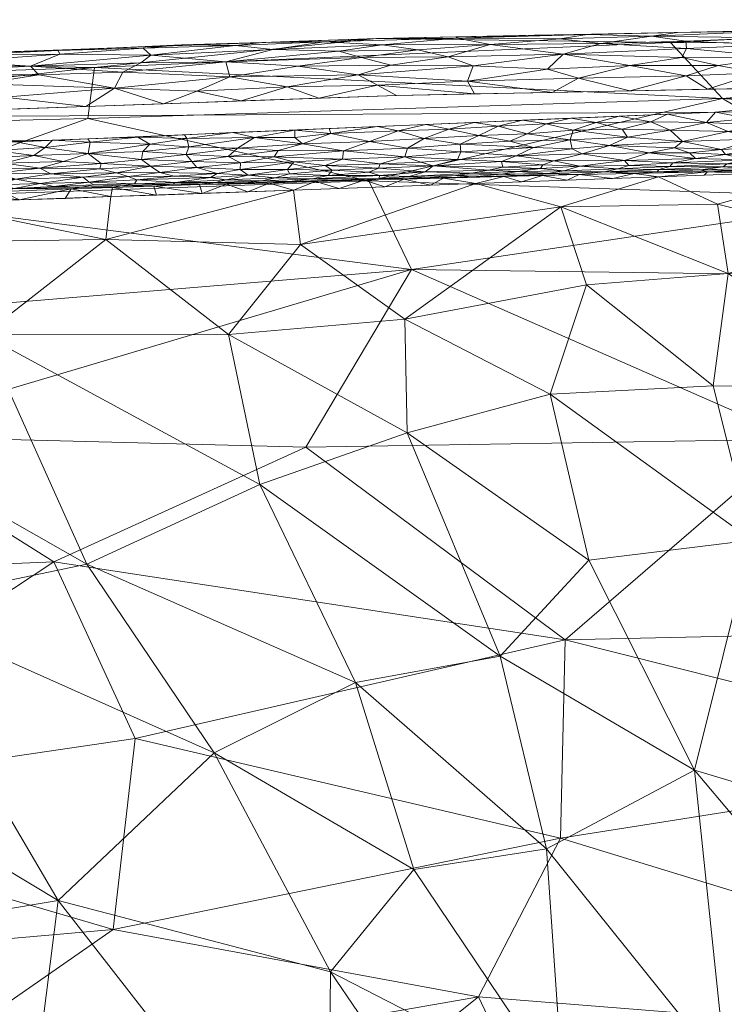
# Model space of a CAD drawing. Header units: millimetres. Extents: x -275 to 275, y 0 to 461.
# Tile 37 of 85: x -98 to -67, y 418 to 461. Entities that reach past the tile are written whole.
import ezdxf

# ---------------------------------------------------------------- set-up
doc = ezdxf.new("R2010")
doc.units = ezdxf.units.MM
doc.layers.add('A-GENM', color=13, linetype='Continuous')

# ---------------------------------------------------------------- blocks, each defined once
blk = doc.blocks.new('MODEL_CCAS1511-1000410R0 - MODEL_CCAS1511-1000410R0-465174-Preview')
at = {"layer": 'A-GENM', "lineweight": 9}
mesh = blk.add_polyface(dxfattribs=at)
corners = [(-272.167, 0), (-272.319, -150.975), (-272.479, -301.95), (-272.223, -329.002), (-270.726, -356.013), (-266.536, -382.739), (-256.83, -407.989), (-238.784, -428.131), (-214.858, -440.747), (-188.814, -448.06), (-162.114, -452.412), (-135.192, -455.069), (-108.188, -456.694), (-81.152, -457.659), (-54.105, -458.187), (-27.053, -458.42), (0, -458.452), (27.053, -458.42), (54.105, -458.187), (81.152, -457.659), (108.188, -456.694), (135.192, -455.069), (162.114, -452.412), (188.814, -448.059), (214.858, -440.746), (238.784, -428.131), (256.83, -407.989), (266.536, -382.739), (270.726, -356.013), (272.223, -329.002), (272.479, -301.95), (272.319, -150.975), (272.167, 0), (-271.479, -141.65), (-253.734, -118.36), (-222.049, -117.596), (-190.328, -117.596), (-158.607, -117.596), (-126.885, -117.596), (-95.164, -117.596), (-63.443, -117.596), (-31.721, -117.596), (0, -117.596), (15.006, -117.596), (30.013, -117.596), (45.019, -117.596), (60.026, -117.596), (75.032, -117.596), (90.039, -117.596), (105.045, -117.596), (120.051, -117.596), (135.058, -117.596), (150.064, -117.596), (165.071, -117.596), (180.077, -117.596), (195.083, -117.596), (210.09, -117.596), (225.096, -117.596), (240.103, -117.596), (255.062, -118.77), (267.363, -127.255), (271.479, -141.65), (271.5, -276.207), (270.746, -343.476), (267.133, -376.894), (262.881, -393.154), (255.834, -408.391), (245.398, -421.522), (232.048, -431.692), (216.932, -439.027), (200.945, -444.221), (167.942, -450.629), (134.487, -454.07), (67.276, -456.933), (0, -457.5), (-67.276, -456.933), (-134.485, -454.07), (-167.944, -450.629), (-200.946, -444.221), (-216.933, -439.027), (-232.048, -431.692), (-245.398, -421.522), (-255.835, -408.389), (-262.881, -393.152), (-267.133, -376.893), (-270.746, -343.476), (-271.5, -276.208), (0, -47.739), (12.205, -52.795), (17.261, -65), (12.205, -77.205), (0, -82.261), (-12.205, -77.205), (-17.261, -65), (-12.205, -52.795), (263.622, -390.318), (260.818, -397.614), (250.836, -414.68), (243.217, -423.183), (232.089, -431.661), (231.82, -431.802), (-231.823, -431.801), (-232.088, -431.662), (-243.217, -423.183), (-250.833, -414.683), (-260.819, -397.613), (-263.623, -390.318)]
mesh.append_faces([[corners[k] for k in face] for face in [(83, 105, 106), (98, 99, 25), (67, 97, 98), (80, 101, 102), (102, 103, 7), (68, 99, 100), (81, 103, 104), (65, 95, 96)]])
mesh.append_faces([[corners[k] for k in face] for face in [(8, 79, 101), (66, 26, 96), (69, 24, 100)]], dxfattribs={"vtx0": -1})
mesh.append_faces([[corners[k] for k in face] for face in [(0, 87, 32), (2, 86, 1), (4, 85, 3), (9, 78, 8), (14, 75, 13), (70, 24, 69)]], dxfattribs={"vtx0": -1, "vtx1": -1})
mesh.append_faces([[corners[k] for k in face] for face in [(94, 0, 38, 39)]], dxfattribs={"vtx0": -1, "vtx1": -1, "vtx3": -1})
mesh.append_faces([[corners[k] for k in face] for face in [(0, 35, 36), (33, 0, 1, 86), (92, 41, 42), (89, 48, 49, 88), (32, 58, 59), (62, 30, 31), (30, 62, 63), (90, 44, 45), (10, 76, 77), (75, 14, 15, 74), (28, 63, 64, 27), (23, 70, 71, 22), (70, 23, 24), (72, 21, 22, 71)]], dxfattribs={"vtx0": -1, "vtx2": -1})
mesh.append_faces([[corners[k] for k in face] for face in [(0, 36, 37, 38), (32, 52, 53, 54), (89, 46, 47, 48), (76, 10, 11, 12), (74, 15, 16, 17), (63, 28, 29, 30), (73, 18, 19, 20)]], dxfattribs={"vtx0": -1, "vtx3": -1})
mesh.append_faces([[corners[k] for k in face] for face in [(97, 26, 66)]], dxfattribs={"vtx1": -1})
mesh.append_faces([[corners[k] for k in face] for face in [(94, 87, 0), (87, 88, 32), (33, 34, 0), (34, 35, 0), (50, 51, 88, 49), (57, 58, 32, 56), (55, 56, 32, 54), (60, 61, 32), (59, 60, 32), (78, 79, 8)]], dxfattribs={"vtx1": -1, "vtx2": -1})
mesh.append_faces([[corners[k] for k in face] for face in [(51, 52, 32, 88)]], dxfattribs={"vtx1": -1, "vtx2": -1, "vtx3": -1})
mesh.append_faces([[corners[k] for k in face] for face in [(93, 94, 39, 40), (92, 93, 40, 41), (91, 92, 42, 43), (90, 91, 43, 44), (85, 86, 2, 3), (45, 46, 89, 90), (31, 32, 61, 62), (84, 85, 4, 5), (77, 78, 9, 10), (75, 76, 12, 13), (73, 74, 17, 18), (72, 73, 20, 21)]], dxfattribs={"vtx1": -1, "vtx3": -1})
mesh.append_faces([[corners[k] for k in face] for face in [(64, 95, 27), (5, 106, 84), (82, 105, 6), (6, 104, 82)]], dxfattribs={"vtx2": -1})
mesh = blk.add_polyface(dxfattribs=at)
corners = [(94.624, -437.272, -33.219), (82.938, -432.128, -38.789), (87.107, -440.74, -29.096), (85.34, -451.174, -12.461), (74.011, -452.821, -8.707), (77.7, -453.832, -2.497), (84.142, -407.61, -60.498), (85.832, -397.894, -67.854), (71.01, -389.631, -73.159), (55.716, -413.498, -55.065), (68.203, -428.311, -42.384), (66.826, -415.168, -53.981), (73.903, -414.342, -54.839), (75.61, -407.171, -60.599), (63.188, -402.887, -63.473), (59.408, -444.97, -23.636), (65.699, -438.321, -31.955), (54.575, -434.586, -35.925), (85.641, -453.544, -2.497), (93.8, -451.4, -11.382), (55.885, -424.622, -45.596), (66.725, -449.919, -15.701), (67.383, -445.031, -23.529), (74.636, -424.898, -45.696), (80.409, -423.994, -46.628), (84.031, -419.55, -50.662), (89.081, -429.077, -41.921), (88.467, -447.26, -19.859), (80.695, -442.979, -26.255), (80.801, -447.925, -18.943), (64.671, -394.861, -69.317), (95.866, -422.645, -48.094), (76.652, -433.279, -37.538), (56.093, -402.76, -63.354), (72.788, -437.455, -32.983), (69.76, -454.12, -2.497), (67.199, -452.923, -8.761), (61.82, -454.408, -2.497), (74.476, -444.673, -23.989), (61.328, -451.47, -12.664), (72.898, -449.419, -16.502)]
mesh.append_faces([[corners[k] for k in face] for face in [(35, 36, 37), (5, 4, 35)]], dxfattribs={"vtx0": -1, "vtx1": -1})
mesh.append_faces([[corners[k] for k in face] for face in [(0, 1, 2), (3, 4, 5), (6, 7, 8), (9, 10, 11), (12, 13, 14), (15, 16, 17), (3, 18, 19), (20, 16, 10), (15, 21, 22), (12, 23, 24), (25, 24, 26), (27, 28, 29), (14, 13, 30), (13, 8, 30), (25, 31, 6), (12, 14, 11), (32, 23, 10), (12, 25, 13), (23, 12, 11), (28, 27, 2), (25, 6, 13), (8, 13, 6), (11, 14, 33), (9, 20, 10), (10, 34, 32), (16, 38, 34), (16, 22, 38), (21, 39, 36), (4, 3, 29), (29, 28, 38), (35, 4, 36), (21, 36, 4), (21, 4, 40), (37, 36, 39), (22, 21, 40), (15, 39, 21), (38, 22, 40), (15, 22, 16), (40, 4, 29), (38, 28, 34), (28, 2, 32), (16, 34, 10), (28, 32, 34), (23, 32, 1), (23, 1, 24), (10, 23, 11), (26, 1, 0), (25, 12, 24), (40, 29, 38), (27, 29, 3), (2, 1, 32), (1, 26, 24)]], dxfattribs={"vtx0": -1, "vtx1": -1, "vtx2": -1})
mesh.append_faces([[corners[k] for k in face] for face in [(3, 5, 18)]], dxfattribs={"vtx0": -1, "vtx2": -1})
mesh = blk.add_polyface(dxfattribs=at)
corners = [(122.494, -440.795, -28.16), (118.338, -432.527, -38.24), (113.377, -439.128, -30.685), (120.952, -414.068, -55.752), (131.077, -415.713, -54.179), (114.929, -400.241, -66.735), (115.189, -390.804, -73.536), (127.655, -405.997, -62.269), (126.19, -393.283, -71.758), (128.936, -437.751, -31.783), (85.832, -397.894, -67.854), (97.086, -413.012, -56.461), (102.187, -411.461, -57.821), (106.776, -401.313, -65.841), (112.926, -411.652, -57.779), (108.82, -445.349, -22.202), (116.018, -450.69, -11.054), (120.069, -445.904, -20.648), (95.866, -422.645, -48.094), (84.142, -407.61, -60.498), (107.631, -429.723, -41.33), (101.248, -421.751, -48.965), (111.158, -416.966, -53.278), (96.542, -401.224, -65.7), (120.808, -420.238, -50.343), (104.985, -451.241, -10.827), (99.126, -447.246, -19.527), (93.8, -451.4, -11.382), (101.521, -452.967, -2.498), (109.634, -423.574, -47.324), (123.373, -427.715, -43.161), (89.081, -429.077, -41.921), (84.031, -419.55, -50.662), (103.394, -435.444, -35.241), (94.624, -437.272, -33.219), (109.461, -452.679, -2.498), (122.546, -450.988, -9.113), (117.401, -452.391, -2.498), (125.341, -452.103, -2.498), (85.34, -451.174, -12.461), (88.467, -447.26, -19.859), (93.581, -453.256, -2.497), (87.107, -440.74, -29.096), (103.426, -391.475, -72.902), (85.641, -453.544, -2.497)]
mesh.append_faces([[corners[k] for k in face] for face in [(41, 27, 44)]], dxfattribs={"vtx0": -1, "vtx1": -1})
mesh.append_faces([[corners[k] for k in face] for face in [(0, 1, 2), (3, 4, 5), (6, 7, 8), (0, 9, 1), (10, 11, 12), (13, 14, 3), (15, 16, 17), (17, 2, 15), (18, 11, 19), (18, 20, 21), (12, 22, 23), (20, 2, 1), (14, 24, 3), (25, 15, 26), (25, 27, 28), (6, 5, 7), (3, 5, 13), (22, 14, 23), (1, 29, 20), (30, 1, 9), (19, 11, 10), (31, 18, 32), (20, 18, 33), (2, 20, 33), (30, 29, 1), (15, 2, 33), (2, 17, 0), (34, 15, 33), (16, 25, 35), (17, 16, 36), (29, 30, 22), (39, 27, 40), (26, 40, 27), (15, 25, 16), (27, 25, 26), (40, 26, 42), (26, 15, 34), (26, 34, 42), (33, 18, 31), (31, 34, 33), (36, 16, 37), (12, 29, 22), (21, 29, 11), (5, 43, 13), (23, 14, 13), (24, 22, 30), (22, 24, 14), (10, 12, 23), (29, 12, 11), (29, 21, 20), (11, 18, 21)]], dxfattribs={"vtx0": -1, "vtx1": -1, "vtx2": -1})
mesh.append_faces([[corners[k] for k in face] for face in [(36, 37, 38), (27, 41, 28), (16, 35, 37)]], dxfattribs={"vtx0": -1, "vtx2": -1})
mesh.append_faces([[corners[k] for k in face] for face in [(28, 35, 25)]], dxfattribs={"vtx1": -1, "vtx2": -1})
mesh = blk.add_polyface(dxfattribs=at)
corners = [(121.634, -457.944, -16.193), (94.287, -458.869, -20.869), (119.493, -456.049, -32.087), (66.973, -457.521, -34.97), (69.236, -459.955, -16.054), (82.021, -460.137, -2.486), (98.165, -396.219, -150), (108.599, -404.762, -138.775), (91.617, -407.301, -137.083), (82.359, -453.947, -49.27), (94.587, -456.652, -35.836), (136.651, -457.466, -2.515), (109.351, -459.144, -2.49), (104.407, -413.794, -127.336), (77.597, -418.465, -122.782), (132.698, -407.385, -131.873), (119.313, -410.82, -129.551), (96.065, -437.381, -90.21), (73.82, -433.992, -98.105), (92.524, -429.688, -104.41), (104.805, -442.867, -77.734), (85.101, -442.366, -80.885), (93.48, -421.387, -117.466), (104.335, -453.181, -48.948), (80.508, -450.093, -61.958), (114.699, -447.266, -65.358), (126.874, -450.745, -52.118), (128.652, -436.007, -88.019), (117.75, -419.26, -117.945), (147.802, -455.19, -21.41), (112.034, -426.825, -107.063), (125.377, -442.207, -75.673), (129.466, -428.459, -101.517), (74.026, -425.361, -112.59), (132.933, -446.576, -62.942), (144.549, -451.735, -41.921), (74.074, -411.036, -133.234), (112.094, -395.201, -150), (125.924, -393.259, -150), (139.754, -391.317, -150), (84.236, -397.237, -150), (139.669, -414.39, -120.956), (139.703, -421.965, -109.798)]
mesh.append_faces([[corners[k] for k in face] for face in [(6, 8, 40)]], dxfattribs={"vtx0": -1, "vtx1": -1})
mesh.append_faces([[corners[k] for k in face] for face in [(0, 1, 2), (3, 1, 4), (4, 1, 5), (6, 7, 8), (3, 9, 10), (8, 13, 14), (15, 16, 7), (17, 18, 19), (17, 20, 21), (8, 7, 13), (13, 22, 14), (23, 24, 25), (26, 2, 23), (17, 27, 20), (13, 16, 28), (1, 0, 12), (29, 0, 2), (7, 16, 13), (26, 23, 25), (2, 1, 10), (9, 24, 23), (10, 9, 23), (2, 10, 23), (3, 10, 1), (17, 30, 27), (30, 19, 22), (27, 31, 20), (32, 30, 28), (27, 30, 32), (19, 18, 33), (21, 18, 17), (22, 19, 33), (17, 19, 30), (14, 22, 33), (22, 13, 28), (34, 26, 25), (2, 26, 35), (31, 34, 25), (31, 25, 20), (25, 24, 20), (24, 21, 20), (14, 36, 8), (7, 37, 15), (36, 40, 8), (16, 41, 28), (28, 30, 22), (32, 28, 42)]], dxfattribs={"vtx0": -1, "vtx1": -1, "vtx2": -1})
mesh.append_faces([[corners[k] for k in face] for face in [(0, 11, 12)]], dxfattribs={"vtx0": -1, "vtx2": -1})
mesh.append_faces([[corners[k] for k in face] for face in [(12, 5, 1), (38, 39, 15, 37), (6, 37, 7)]], dxfattribs={"vtx1": -1, "vtx2": -1})
mesh = blk.add_polyface(dxfattribs=at)
corners = [(54.681, -460.68, -2.499), (41.249, -459.806, -20.717), (69.236, -459.955, -16.054), (38.429, -434.774, -97.266), (52.845, -428.714, -107.791), (73.82, -433.992, -98.105), (0, -429.661, -105.354), (0, -420.151, -120.75), (29.063, -425.591, -112.863), (27.34, -460.919, -2.526), (0, -460.952, -2.565), (0, -459.599, -20.606), (30.889, -442.721, -81.184), (0, -445.669, -72.919), (0, -438.222, -89.41), (40.551, -457.791, -34.389), (0, -456.521, -38.434), (33.284, -454.829, -47.428), (40.75, -449.55, -64.58), (63.703, -442.71, -81.213), (80.508, -450.093, -61.958), (0, -451.826, -55.906), (28.369, -398.728, -150), (53.455, -407.83, -138.143), (30.473, -407.995, -138.237), (19.256, -415.463, -128), (0, -409.838, -135.62), (56.788, -398.258, -150), (84.236, -397.237, -150), (74.074, -411.036, -133.234), (42.348, -415.649, -127.754), (59.671, -453.186, -53.372), (82.359, -453.947, -49.27), (0, -398.847, -150), (77.597, -418.465, -122.782), (74.026, -425.361, -112.59), (66.973, -457.521, -34.97), (85.101, -442.366, -80.885), (82.021, -460.137, -2.486)]
mesh.append_faces([[corners[k] for k in face] for face in [(13, 18, 21), (21, 17, 16), (0, 2, 38)]], dxfattribs={"vtx0": -1, "vtx1": -1})
mesh.append_faces([[corners[k] for k in face] for face in [(0, 1, 2), (3, 4, 5), (15, 16, 17), (9, 11, 1), (18, 19, 20), (14, 3, 12), (17, 21, 18), (18, 12, 19), (22, 23, 24), (6, 8, 3), (3, 8, 4), (23, 30, 24), (31, 20, 32), (24, 30, 25), (34, 30, 29), (25, 8, 7), (4, 30, 35), (19, 12, 3), (18, 13, 12), (31, 18, 20), (1, 15, 36), (18, 31, 17), (36, 17, 31), (36, 31, 32), (5, 4, 35), (30, 4, 8), (3, 5, 19), (37, 20, 19), (5, 37, 19), (30, 34, 35), (8, 25, 30), (26, 24, 25), (27, 29, 23), (29, 30, 23), (36, 2, 1), (15, 1, 11), (17, 36, 15)]], dxfattribs={"vtx0": -1, "vtx1": -1, "vtx2": -1})
mesh.append_faces([[corners[k] for k in face] for face in [(12, 13, 14), (25, 7, 26), (24, 33, 22), (15, 11, 16), (3, 14, 6), (23, 22, 27)]], dxfattribs={"vtx0": -1, "vtx2": -1})
mesh.append_faces([[corners[k] for k in face] for face in [(10, 11, 9)]], dxfattribs={"vtx1": -1})
mesh.append_faces([[corners[k] for k in face] for face in [(6, 7, 8), (0, 9, 1), (27, 28, 29), (26, 33, 24)]], dxfattribs={"vtx1": -1, "vtx2": -1})
mesh = blk.add_polyface(dxfattribs=at)
corners = [(98.322, -453.482, -1.952), (95.307, -453.6, -1.908), (97.781, -453.609, -1.471), (94.873, -453.672, -1.627), (96.057, -453.691, -1.418), (96.653, -453.827, -1.055), (98.474, -453.768, -1.038), (97.736, -454.011, -0.728), (94.786, -454.101, -0.751), (96.194, -454.254, -0.54), (98.617, -455.264, -0.045), (96.441, -455.399, -0.037), (97.932, -455.684, -0.003), (96.672, -454.493, -0.35), (98.53, -454.272, -0.452), (98.553, -454.475, -0.318), (100.775, -454.598, -0.212), (100.212, -454.359, -0.348), (99.865, -454.022, -0.625), (99.49, -453.848, -0.85), (99.864, -453.4, -2.142), (100.191, -453.432, -1.812), (100.391, -455.51, -0.007), (98.211, -454.707, -0.209), (100.927, -455.104, -0.058), (101.643, -454.111, -0.48), (99.38, -454.926, -0.116), (96.937, -455.043, -0.109), (100.13, -453.512, -1.491), (101.521, -452.967, -2.498), (99.536, -453.039, -2.498), (95.642, -454.791, -0.215), (96.12, -455.715, -0.005), (98.781, -455.591), (100.881, -455.502), (100.237, -453.672, -1.088), (101.155, -454.828, -0.123), (96.681, -455.681), (97.551, -453.111, -2.498), (95.566, -453.183, -2.498)]
mesh.append_faces([[corners[k] for k in face] for face in [(38, 20, 30)]], dxfattribs={"vtx0": -1, "vtx1": -1})
mesh.append_faces([[corners[k] for k in face] for face in [(0, 1, 2), (2, 3, 4), (5, 6, 2), (7, 8, 9), (10, 11, 12), (9, 13, 14), (15, 16, 17), (7, 18, 19), (8, 7, 5), (20, 0, 21), (12, 22, 10), (13, 23, 15), (24, 10, 22), (14, 25, 18), (7, 19, 6), (10, 26, 27), (21, 2, 28), (14, 7, 9), (13, 31, 23), (27, 23, 31), (24, 26, 10), (11, 10, 27), (11, 32, 12), (33, 22, 12), (26, 16, 23), (27, 26, 23), (17, 25, 14), (15, 17, 14), (14, 18, 7), (35, 28, 2), (6, 19, 35), (26, 36, 16), (2, 6, 35), (7, 6, 5), (2, 21, 0), (0, 20, 38), (13, 15, 14), (16, 15, 23), (38, 1, 0), (37, 12, 32), (2, 1, 3), (5, 2, 4)]], dxfattribs={"vtx0": -1, "vtx1": -1, "vtx2": -1})
mesh.append_faces([[corners[k] for k in face] for face in [(22, 33, 34), (12, 37, 33), (1, 38, 39)]], dxfattribs={"vtx0": -1, "vtx2": -1})
mesh.append_faces([[corners[k] for k in face] for face in [(29, 30, 20)]], dxfattribs={"vtx1": -1, "vtx2": -1})
mesh = blk.add_polyface(dxfattribs=at)
corners = [(87.946, -454.731, -0.391), (89.848, -454.528, -0.495), (87.955, -454.442, -0.628), (88.548, -453.793, -2.188), (86.699, -453.849, -2.188), (87.746, -453.853, -1.899), (89.611, -453.4, -2.497), (89.728, -453.786, -1.928), (91.709, -453.717, -1.956), (87.626, -453.472, -2.497), (90.776, -453.877, -1.412), (89.249, -454.096, -1.034), (92.452, -453.994, -1.025), (89.035, -453.87, -1.623), (87.003, -453.949, -1.562), (88.562, -453.982, -1.32), (90.897, -453.793, -1.691), (92.552, -453.819, -1.407), (90.829, -454.152, -0.864), (92.255, -454.869, -0.235), (90.31, -455.085, -0.172), (92.194, -455.218, -0.108), (91.864, -454.579, -0.406), (90.06, -454.792, -0.312), (88.955, -454.258, -0.803), (91.456, -454.31, -0.647), (90.185, -455.418, -0.075), (87.331, -455.835, -0.021), (90.274, -455.78, -0.017), (91.886, -455.535, -0.042), (88.279, -456.039), (90.38, -455.949), (92.414, -455.846, -0.005), (88.478, -455.006, -0.23), (88.068, -455.359, -0.107), (86.477, -454.994, -0.265), (87.608, -454.198, -0.949), (91.596, -453.328, -2.497), (86.305, -455.269, -0.152)]
mesh.append_faces([[corners[k] for k in face] for face in [(0, 1, 2), (3, 4, 5), (6, 7, 8), (10, 11, 12), (13, 14, 15), (16, 13, 10), (13, 7, 5), (17, 16, 10), (18, 12, 11), (19, 20, 21), (22, 23, 19), (24, 25, 18), (26, 27, 28), (29, 21, 26), (25, 1, 22), (26, 21, 20), (28, 27, 30), (28, 31, 32), (33, 34, 20), (35, 33, 0), (1, 0, 23), (22, 1, 23), (1, 25, 24), (23, 20, 19), (33, 20, 23), (28, 32, 29), (20, 34, 26), (27, 26, 34), (2, 24, 36), (11, 10, 15), (14, 13, 5), (15, 10, 13), (7, 16, 8), (9, 4, 3), (5, 7, 3), (6, 3, 7), (0, 33, 23), (13, 16, 7), (24, 18, 11), (36, 24, 11), (24, 2, 1), (36, 11, 15), (28, 29, 26), (33, 38, 34)]], dxfattribs={"vtx0": -1, "vtx1": -1, "vtx2": -1})
mesh.append_faces([[corners[k] for k in face] for face in [(3, 6, 9), (28, 30, 31)]], dxfattribs={"vtx0": -1, "vtx2": -1})
mesh.append_faces([[corners[k] for k in face] for face in [(37, 6, 8)]], dxfattribs={"vtx1": -1, "vtx2": -1})
mesh = blk.add_polyface(dxfattribs=at)
corners = [(96.441, -455.399, -0.037), (94.563, -455.126, -0.111), (94.474, -455.629, -0.017), (93.514, -453.656, -1.953), (94.873, -453.672, -1.627), (95.307, -453.6, -1.908), (94.523, -453.891, -1.081), (92.829, -454.137, -0.793), (94.786, -454.101, -0.751), (92.414, -455.846, -0.005), (94.58, -455.77), (91.709, -453.717, -1.956), (93.106, -453.725, -1.663), (96.653, -453.827, -1.055), (91.864, -454.579, -0.406), (92.255, -454.869, -0.235), (94.002, -454.7, -0.287), (90.897, -453.793, -1.691), (92.552, -453.819, -1.407), (92.452, -453.994, -1.025), (93.581, -453.256, -2.497), (94.322, -453.769, -1.374), (90.829, -454.152, -0.864), (91.456, -454.31, -0.647), (93.333, -454.295, -0.597), (96.194, -454.254, -0.54), (96.12, -455.715, -0.005), (94.062, -454.462, -0.435), (92.194, -455.218, -0.108), (91.596, -453.328, -2.497), (96.672, -454.493, -0.35), (96.937, -455.043, -0.109), (95.642, -454.791, -0.215), (91.886, -455.535, -0.042), (96.681, -455.681), (90.776, -453.877, -1.412), (96.057, -453.691, -1.418), (95.566, -453.183, -2.498), (92.48, -455.86), (90.38, -455.949)]
mesh.append_faces([[corners[k] for k in face] for face in [(34, 26, 10), (29, 3, 20), (10, 9, 38)]], dxfattribs={"vtx0": -1, "vtx1": -1})
mesh.append_faces([[corners[k] for k in face] for face in [(0, 1, 2), (3, 4, 5), (6, 7, 8), (9, 10, 2), (11, 12, 3), (6, 8, 13), (14, 15, 16), (12, 11, 17), (18, 19, 6), (3, 5, 20), (18, 6, 21), (22, 23, 7), (7, 24, 8), (25, 8, 24), (26, 0, 2), (14, 27, 24), (1, 15, 28), (14, 16, 27), (3, 29, 11), (12, 18, 21), (4, 12, 21), (12, 4, 3), (27, 16, 30), (27, 30, 25), (1, 31, 32), (1, 32, 16), (1, 28, 33), (1, 0, 31), (2, 10, 26), (17, 18, 12), (19, 18, 35), (36, 4, 21), (6, 36, 21), (24, 7, 23), (19, 22, 7), (14, 24, 23), (24, 27, 25), (6, 19, 7), (36, 6, 13), (2, 1, 33), (2, 33, 9), (1, 16, 15), (30, 16, 32)]], dxfattribs={"vtx0": -1, "vtx1": -1, "vtx2": -1})
mesh.append_faces([[corners[k] for k in face] for face in [(9, 39, 38)]], dxfattribs={"vtx0": -1, "vtx2": -1})
mesh.append_faces([[corners[k] for k in face] for face in [(37, 20, 5)]], dxfattribs={"vtx1": -1, "vtx2": -1})
mesh = blk.add_polyface(dxfattribs=at)
corners = [(76.591, -454.785, -0.605), (75.952, -455.036, -0.412), (78.502, -454.874, -0.484), (75.823, -454.183, -1.866), (76.584, -454.235, -1.559), (77.84, -454.122, -1.931), (75.715, -453.904, -2.497), (76.496, -454.126, -2.171), (77.7, -453.832, -2.497), (73.881, -454.377, -1.329), (75.892, -454.349, -1.281), (74.575, -454.268, -1.612), (75.677, -456.576), (74.654, -456.425, -0.002), (73.577, -456.665), (74.318, -454.814, -0.63), (77.58, -455.917, -0.05), (78.394, -455.541, -0.137), (76.221, -455.666, -0.116), (75.47, -455.99, -0.046), (76.73, -456.322, -0.005), (77.891, -454.283, -1.323), (78.575, -454.171, -1.611), (73.213, -454.221, -2.008), (75.204, -455.401, -0.219), (78.363, -455.202, -0.276), (79.559, -454.598, -0.722), (76.533, -454.541, -0.896), (79.948, -455.791, -0.062), (78.879, -456.191, -0.01), (73.607, -455.727, -0.116), (77.778, -456.486), (79.906, -454.331, -1.103), (77.15, -454.402, -1.103), (79.877, -454.082, -1.864), (74.812, -454.171, -2.114), (79.111, -454.061, -2.167), (73.73, -453.976, -2.497), (74.899, -454.481, -1.058), (74.787, -454.637, -0.821), (73.522, -455.334, -0.27)]
mesh.append_faces([[corners[k] for k in face] for face in [(6, 7, 8), (12, 13, 14)]], dxfattribs={"vtx0": -1, "vtx1": -1})
mesh.append_faces([[corners[k] for k in face] for face in [(0, 1, 2), (3, 4, 5), (9, 10, 11), (15, 1, 0), (16, 17, 18), (19, 20, 16), (21, 22, 4), (3, 23, 11), (10, 21, 4), (24, 18, 17), (24, 25, 1), (2, 1, 25), (0, 26, 27), (16, 28, 17), (20, 29, 16), (24, 17, 25), (29, 28, 16), (30, 18, 24), (19, 16, 18), (30, 19, 18), (20, 13, 12), (20, 31, 29), (32, 21, 33), (11, 4, 3), (5, 22, 34), (22, 5, 4), (3, 35, 23), (36, 8, 7), (4, 11, 10), (3, 7, 35), (33, 21, 10), (5, 7, 3), (7, 5, 36), (6, 35, 7), (38, 33, 10), (33, 27, 26), (19, 13, 20), (26, 0, 2), (39, 0, 27), (0, 39, 15), (27, 33, 38), (27, 38, 39), (9, 38, 10), (1, 40, 24)]], dxfattribs={"vtx0": -1, "vtx1": -1, "vtx2": -1})
mesh.append_faces([[corners[k] for k in face] for face in [(20, 12, 31)]], dxfattribs={"vtx0": -1, "vtx2": -1})
mesh.append_faces([[corners[k] for k in face] for face in [(6, 37, 35)]], dxfattribs={"vtx1": -1, "vtx2": -1})
mesh = blk.add_polyface(dxfattribs=at)
corners = [(80.8, -454.993, -0.358), (83.464, -455.25, -0.191), (83.512, -454.888, -0.376), (81.978, -456.307), (84.079, -456.218), (84.01, -456.002, -0.014), (80.098, -454.752, -0.551), (81.867, -454.686, -0.568), (81.901, -454.183, -1.308), (79.906, -454.331, -1.103), (82.364, -454.315, -1.012), (80.683, -455.359, -0.179), (78.394, -455.541, -0.137), (79.948, -455.791, -0.062), (81.081, -456.123, -0.011), (77.891, -454.283, -1.323), (80.61, -454.135, -1.551), (78.575, -454.171, -1.611), (82.57, -453.973, -2.132), (81.906, -454.04, -1.799), (83.936, -453.975, -1.842), (79.877, -454.082, -1.864), (79.111, -454.061, -2.167), (77.84, -454.122, -1.931), (77.15, -454.402, -1.103), (79.559, -454.598, -0.722), (78.502, -454.874, -0.484), (78.363, -455.202, -0.276), (82.339, -455.655, -0.077), (84.262, -454.617, -0.568), (81.934, -454.488, -0.777), (83.949, -454.401, -0.815), (78.879, -456.191, -0.01), (77.778, -456.486), (79.878, -456.397), (84.126, -454.173, -1.186), (83.655, -453.616, -2.497), (81.67, -453.688, -2.497), (80.835, -454.022, -2.112), (84.831, -454.033, -1.498), (79.685, -453.76, -2.497), (77.7, -453.832, -2.497)]
mesh.append_faces([[corners[k] for k in face] for face in [(41, 22, 40)]], dxfattribs={"vtx0": -1, "vtx1": -1})
mesh.append_faces([[corners[k] for k in face] for face in [(0, 1, 2), (6, 0, 7), (8, 9, 10), (11, 1, 0), (12, 13, 11), (3, 5, 14), (15, 16, 17), (18, 19, 20), (16, 8, 19), (21, 22, 23), (24, 25, 9), (25, 26, 6), (0, 26, 27), (11, 0, 27), (0, 2, 7), (12, 11, 27), (11, 28, 1), (29, 7, 2), (30, 31, 10), (5, 28, 14), (14, 28, 13), (11, 13, 28), (32, 34, 14), (13, 32, 14), (35, 8, 10), (8, 16, 9), (30, 7, 29), (30, 9, 25), (18, 38, 19), (16, 19, 21), (39, 19, 8), (17, 16, 21), (9, 16, 15), (38, 40, 22), (9, 30, 10), (25, 7, 30), (38, 22, 21), (19, 38, 21), (37, 38, 18), (0, 6, 26), (7, 25, 6)]], dxfattribs={"vtx0": -1, "vtx1": -1, "vtx2": -1})
mesh.append_faces([[corners[k] for k in face] for face in [(32, 33, 34), (18, 36, 37), (14, 34, 3)]], dxfattribs={"vtx0": -1, "vtx2": -1})
mesh.append_faces([[corners[k] for k in face] for face in [(3, 4, 5), (37, 40, 38)]], dxfattribs={"vtx1": -1, "vtx2": -1})
mesh = blk.add_polyface(dxfattribs=at)
corners = [(85.807, -454.244, -0.964), (83.949, -454.401, -0.815), (85.895, -454.434, -0.704), (87.331, -455.835, -0.021), (88.068, -455.359, -0.107), (85.25, -455.547, -0.082), (81.934, -454.488, -0.777), (84.262, -454.617, -0.568), (83.512, -454.888, -0.376), (83.464, -455.25, -0.191), (86.477, -454.994, -0.265), (86.305, -455.269, -0.152), (84.674, -453.91, -2.168), (82.57, -453.973, -2.132), (83.936, -453.975, -1.842), (81.901, -454.183, -1.308), (84.126, -454.173, -1.186), (84.831, -454.033, -1.498), (85.826, -453.912, -1.891), (87.003, -453.949, -1.562), (82.364, -454.315, -1.012), (86.43, -454.077, -1.249), (88.562, -453.982, -1.32), (85.625, -454.768, -0.414), (87.608, -454.198, -0.949), (82.339, -455.655, -0.077), (87.946, -454.731, -0.391), (84.01, -456.002, -0.014), (85.576, -456.148, -0.001), (84.079, -456.218), (86.179, -456.128), (85.58, -455.822, -0.03), (87.955, -454.442, -0.628), (81.906, -454.04, -1.799), (87.746, -453.853, -1.899), (86.699, -453.849, -2.188), (85.641, -453.544, -2.497), (87.626, -453.472, -2.497), (83.655, -453.616, -2.497), (88.478, -455.006, -0.23), (88.279, -456.039)]
mesh.append_faces([[corners[k] for k in face] for face in [(0, 1, 2), (3, 4, 5), (6, 7, 1), (8, 9, 10), (5, 4, 11), (12, 13, 14), (15, 16, 17), (16, 1, 0), (18, 12, 14), (17, 19, 18), (20, 1, 16), (19, 21, 22), (23, 7, 8), (21, 0, 24), (5, 9, 25), (5, 11, 9), (10, 26, 23), (25, 27, 5), (31, 5, 27), (3, 31, 28), (23, 8, 10), (2, 1, 7), (2, 23, 32), (32, 23, 26), (23, 2, 7), (32, 24, 2), (16, 0, 21), (17, 16, 21), (19, 17, 21), (17, 14, 33), (24, 22, 21), (19, 34, 18), (12, 35, 36), (18, 34, 35), (38, 13, 12), (12, 18, 35), (18, 14, 17), (39, 10, 11), (3, 28, 40), (2, 24, 0), (9, 11, 10), (28, 31, 27), (3, 5, 31), (29, 28, 27)]], dxfattribs={"vtx0": -1, "vtx1": -1, "vtx2": -1})
mesh.append_faces([[corners[k] for k in face] for face in [(28, 29, 30), (35, 37, 36), (12, 36, 38), (28, 30, 40)]], dxfattribs={"vtx0": -1, "vtx2": -1})
mesh = blk.add_polyface(dxfattribs=at)
corners = [(66.944, -454.549, -1.271), (69.744, -454.435, -1.418), (67.955, -454.416, -1.596), (68.15, -454.919, -0.662), (65.916, -454.855, -0.787), (66.85, -455.093, -0.523), (66.453, -454.395, -1.81), (65.936, -454.481, -1.509), (68.414, -455.16, -0.445), (65.223, -455.396, -0.332), (65.454, -455.775, -0.157), (67.015, -455.314, -0.36), (66.729, -456.096, -0.063), (65.388, -456.366, -0.024), (67.68, -456.484, -0.008), (69.142, -454.73, -0.867), (66.797, -454.678, -1.02), (67.638, -454.33, -2.076), (68.714, -455.655, -0.176), (69.062, -455.381, -0.297), (70.185, -455.156, -0.421), (64.229, -454.768, -0.954), (71.113, -455.838, -0.101), (69.256, -456.142, -0.045), (69.76, -454.12, -2.497), (67.775, -454.192, -2.497), (70.814, -454.262, -2.103), (71.057, -454.615, -0.977), (69.262, -454.567, -1.132), (71.243, -454.828, -0.689), (65.101, -454.609, -1.215), (70.099, -456.509, -0.003), (69.376, -456.844), (65.835, -456.659, -0.001), (67.276, -456.933), (64.788, -456.068, -0.077), (65.174, -456.951), (69.824, -454.341, -1.746), (65.79, -454.264, -2.497), (64.58, -454.402, -1.973), (64.974, -455.059, -0.586)]
mesh.append_faces([[corners[k] for k in face] for face in [(32, 14, 34), (34, 33, 36)]], dxfattribs={"vtx0": -1, "vtx1": -1})
mesh.append_faces([[corners[k] for k in face] for face in [(0, 1, 2), (3, 4, 5), (6, 7, 2), (3, 5, 8), (9, 10, 11), (12, 13, 14), (15, 16, 4), (2, 17, 6), (18, 11, 10), (19, 20, 8), (21, 4, 16), (12, 18, 10), (22, 18, 23), (17, 26, 24), (15, 27, 28), (16, 15, 28), (29, 15, 3), (30, 0, 7), (14, 31, 23), (14, 32, 31), (12, 14, 23), (33, 34, 14), (18, 12, 23), (35, 13, 12), (12, 10, 35), (9, 11, 5), (14, 13, 33), (2, 1, 37), (17, 2, 37), (2, 7, 0), (17, 37, 26), (17, 38, 39), (17, 39, 6), (39, 7, 6), (0, 30, 16), (16, 28, 0), (0, 28, 1), (5, 4, 40), (15, 4, 3), (9, 5, 40), (8, 5, 11), (19, 11, 18), (3, 8, 20), (11, 19, 8)]], dxfattribs={"vtx0": -1, "vtx1": -1, "vtx2": -1})
mesh.append_faces([[corners[k] for k in face] for face in [(17, 24, 25)]], dxfattribs={"vtx0": -1, "vtx2": -1})
mesh.append_faces([[corners[k] for k in face] for face in [(25, 38, 17)]], dxfattribs={"vtx1": -1, "vtx2": -1})
mesh = blk.add_polyface(dxfattribs=at)
corners = [(74.318, -454.814, -0.63), (74.787, -454.637, -0.821), (73.188, -454.589, -0.943), (71.057, -454.615, -0.977), (69.142, -454.73, -0.867), (71.243, -454.828, -0.689), (73.47, -456.144, -0.03), (73.607, -455.727, -0.116), (71.113, -455.838, -0.101), (73.077, -455.121, -0.4), (73.522, -455.334, -0.27), (75.952, -455.036, -0.412), (70.185, -455.156, -0.421), (68.15, -454.919, -0.662), (70.099, -456.509, -0.003), (71.477, -456.754), (72.476, -456.483, -0.002), (75.47, -455.99, -0.046), (74.654, -456.425, -0.002), (71.887, -455.478, -0.22), (69.062, -455.381, -0.297), (71.526, -454.464, -1.248), (73.881, -454.377, -1.329), (72.12, -454.329, -1.594), (70.814, -454.262, -2.103), (71.745, -454.048, -2.497), (69.76, -454.12, -2.497), (74.899, -454.481, -1.058), (75.204, -455.401, -0.219), (68.714, -455.655, -0.176), (69.256, -456.142, -0.045), (71.347, -456.19, -0.03), (74.575, -454.268, -1.612), (73.213, -454.221, -2.008), (69.744, -454.435, -1.418), (69.262, -454.567, -1.132), (69.824, -454.341, -1.746), (73.73, -453.976, -2.497), (74.812, -454.171, -2.114), (73.577, -456.665), (69.376, -456.844)]
mesh.append_faces([[corners[k] for k in face] for face in [(39, 16, 15)]], dxfattribs={"vtx0": -1, "vtx1": -1})
mesh.append_faces([[corners[k] for k in face] for face in [(0, 1, 2), (3, 4, 5), (6, 7, 8), (9, 10, 11), (12, 5, 13), (0, 9, 11), (14, 15, 16), (17, 6, 18), (19, 12, 20), (16, 18, 6), (19, 9, 12), (12, 9, 5), (0, 2, 5), (21, 3, 2), (22, 23, 21), (27, 2, 1), (2, 22, 21), (9, 19, 10), (5, 9, 0), (7, 6, 17), (10, 7, 28), (8, 7, 19), (29, 8, 19), (8, 30, 31), (23, 22, 32), (33, 24, 23), (33, 23, 32), (21, 34, 35), (27, 22, 2), (34, 23, 36), (21, 35, 3), (37, 33, 38), (5, 2, 3), (39, 18, 16), (14, 16, 31), (6, 31, 16), (8, 31, 6), (30, 14, 31), (23, 34, 21), (23, 24, 36), (33, 25, 24), (19, 20, 29), (7, 10, 19)]], dxfattribs={"vtx0": -1, "vtx1": -1, "vtx2": -1})
mesh.append_faces([[corners[k] for k in face] for face in [(24, 25, 26), (33, 37, 25)]], dxfattribs={"vtx0": -1, "vtx2": -1})
mesh.append_faces([[corners[k] for k in face] for face in [(40, 15, 14)]], dxfattribs={"vtx1": -1, "vtx2": -1})
mesh = blk.add_polyface(dxfattribs=at)
corners = [(95.795, -459.448, -1.396), (95.879, -459.618, -1.857), (99.548, -459.445, -1.736), (102.14, -458.652, -0.66), (97.076, -458.928, -0.734), (100.294, -459.138, -1.15), (93.427, -457.967, -0.094), (98.21, -457.587, -0.045), (94.67, -457.178), (105.076, -457.426, -0.071), (102.888, -457.897, -0.195), (105.673, -458.113, -0.367), (102.887, -459.334, -1.814), (100.749, -459.49, -2.131), (105.863, -459.256, -2.017), (93.067, -458.672, -0.41), (96.721, -458.561, -0.423), (102.473, -459.394, -2.489), (99.059, -459.518, -2.488), (95.644, -459.642, -2.488), (92.172, -459.713, -1.74), (101.857, -458.307, -0.387), (108.188, -456.696), (104.809, -456.816), (99.175, -458.168, -0.251), (101.429, -456.937), (101.615, -457.553, -0.066), (98.05, -457.057), (106.668, -458.545, -0.743), (91.841, -459.413, -1.1), (103.613, -458.896, -0.997), (105.887, -459.27, -2.489), (105.97, -458.999, -1.315), (92.23, -459.766, -2.487)]
mesh.append_faces([[corners[k] for k in face] for face in [(18, 1, 19), (17, 13, 18), (19, 1, 33), (25, 26, 23)]], dxfattribs={"vtx0": -1, "vtx1": -1})
mesh.append_faces([[corners[k] for k in face] for face in [(0, 1, 2), (3, 4, 5), (6, 7, 8), (9, 10, 11), (12, 13, 14), (15, 4, 16), (14, 13, 17), (0, 5, 4), (20, 1, 0), (21, 16, 3), (24, 7, 6), (6, 15, 16), (25, 7, 26), (24, 10, 26), (28, 11, 3), (5, 0, 2), (4, 29, 0), (12, 5, 2), (30, 3, 5), (11, 10, 21), (30, 28, 3), (18, 13, 1), (1, 13, 2), (13, 12, 2), (14, 32, 12), (5, 12, 32), (3, 16, 4), (6, 16, 24), (26, 10, 9), (21, 10, 24), (26, 9, 23), (24, 26, 7), (16, 21, 24), (11, 21, 3), (5, 32, 30), (28, 30, 32)]], dxfattribs={"vtx0": -1, "vtx1": -1, "vtx2": -1})
mesh.append_faces([[corners[k] for k in face] for face in [(9, 22, 23), (14, 17, 31)]], dxfattribs={"vtx0": -1, "vtx2": -1})
mesh.append_faces([[corners[k] for k in face] for face in [(7, 25, 27, 8)]], dxfattribs={"vtx0": -1, "vtx3": -1})
mesh = blk.add_polyface(dxfattribs=at)
corners = [(85.447, -458.931, -0.423), (81.402, -458.974, -0.378), (82.685, -459.313, -0.661), (88.411, -458.472, -0.218), (88.582, -459.126, -0.647), (93.067, -458.672, -0.41), (90.504, -459.857, -2.117), (88.816, -459.89, -2.487), (92.23, -459.766, -2.487), (89.849, -457.838, -0.038), (87.911, -457.419), (85.914, -458.033, -0.052), (81.986, -458.099, -0.043), (82.818, -458.547, -0.18), (81.788, -459.857, -1.339), (84.309, -459.988, -1.85), (86.541, -459.654, -1.216), (78.526, -460.15, -1.88), (81.988, -460.138, -2.486), (85.402, -460.014, -2.486), (87.002, -459.967, -2.127), (92.172, -459.713, -1.74), (95.879, -459.618, -1.857), (91.841, -459.413, -1.1), (95.795, -459.448, -1.396), (88.156, -459.834, -1.716), (83.66, -459.589, -0.996), (80.231, -459.64, -0.943), (92.278, -459.079, -0.717), (97.076, -458.928, -0.734), (93.427, -457.967, -0.094), (84.532, -457.539), (91.291, -457.298), (81.152, -457.66), (94.67, -457.178)]
mesh.append_faces([[corners[k] for k in face] for face in [(32, 30, 34), (19, 15, 18)]], dxfattribs={"vtx0": -1, "vtx1": -1})
mesh.append_faces([[corners[k] for k in face] for face in [(0, 1, 2), (3, 4, 5), (9, 10, 11), (11, 12, 13), (14, 15, 16), (17, 18, 15), (15, 19, 20), (21, 6, 22), (23, 21, 24), (25, 15, 20), (16, 23, 4), (26, 2, 27), (2, 26, 4), (0, 13, 1), (16, 25, 23), (4, 28, 5), (28, 29, 5), (30, 3, 5), (12, 11, 31), (30, 32, 9), (13, 3, 11), (9, 3, 30), (3, 9, 11), (8, 22, 6), (25, 6, 21), (20, 7, 6), (23, 25, 21), (16, 15, 25), (25, 20, 6), (26, 14, 16), (14, 26, 27), (4, 26, 16), (4, 23, 28), (29, 28, 23), (2, 4, 0), (4, 3, 0), (13, 0, 3)]], dxfattribs={"vtx0": -1, "vtx1": -1, "vtx2": -1})
mesh.append_faces([[corners[k] for k in face] for face in [(6, 7, 8), (11, 10, 31)]], dxfattribs={"vtx0": -1, "vtx2": -1})
mesh.append_faces([[corners[k] for k in face] for face in [(31, 33, 12), (32, 10, 9), (19, 7, 20)]], dxfattribs={"vtx1": -1, "vtx2": -1})
mesh = blk.add_polyface(dxfattribs=at)
corners = [(72.868, -460.312, -2.013), (78.526, -460.15, -1.88), (74.048, -460.116, -1.478), (80.231, -459.64, -0.943), (77.079, -459.879, -1.17), (81.788, -459.857, -1.339), (82.685, -459.313, -0.661), (78.916, -459.332, -0.591), (81.986, -458.099, -0.043), (77.771, -457.726), (78.076, -458.273, -0.058), (73.914, -459.458, -0.597), (77.828, -458.949, -0.309), (74.589, -458.798, -0.199), (72.268, -459.91, -1.05), (84.309, -459.988, -1.85), (75.156, -460.274, -2.489), (68.935, -460.397, -2.025), (71.741, -460.341, -2.491), (68.58, -460.018, -1.097), (70.066, -460.239, -1.567), (71.006, -458.955, -0.234), (68.753, -459.314, -0.409), (73.237, -458.403, -0.062), (68.553, -458.505, -0.063), (71.009, -457.858), (74.39, -457.792), (82.818, -458.547, -0.18), (81.402, -458.974, -0.378), (67.629, -457.924), (68.538, -459.696, -0.71), (78.572, -460.206, -2.487), (81.988, -460.138, -2.486), (81.152, -457.66), (68.325, -460.409, -2.492)]
mesh.append_faces([[corners[k] for k in face] for face in [(32, 1, 31), (9, 8, 33), (18, 17, 34)]], dxfattribs={"vtx0": -1, "vtx1": -1})
mesh.append_faces([[corners[k] for k in face] for face in [(0, 1, 2), (3, 4, 5), (6, 7, 3), (8, 9, 10), (11, 12, 13), (4, 11, 14), (1, 15, 5), (1, 0, 16), (17, 18, 0), (2, 4, 14), (19, 20, 14), (11, 21, 22), (13, 10, 23), (21, 23, 24), (24, 23, 25), (1, 5, 4), (23, 10, 26), (27, 10, 12), (28, 27, 12), (13, 23, 21), (22, 30, 11), (14, 11, 30), (4, 3, 7), (19, 14, 30), (2, 14, 20), (0, 2, 20), (1, 4, 2), (0, 20, 17), (7, 28, 12), (10, 27, 8), (28, 7, 6), (12, 11, 7), (4, 7, 11), (11, 13, 21), (10, 13, 12)]], dxfattribs={"vtx0": -1, "vtx1": -1, "vtx2": -1})
mesh.append_faces([[corners[k] for k in face] for face in [(1, 16, 31), (23, 26, 25)]], dxfattribs={"vtx0": -1, "vtx2": -1})
mesh.append_faces([[corners[k] for k in face] for face in [(25, 29, 24), (9, 26, 10), (18, 16, 0)]], dxfattribs={"vtx1": -1, "vtx2": -1})
mesh = blk.add_polyface(dxfattribs=at)
corners = [(71.006, -458.955, -0.234), (67.172, -458.957, -0.2), (68.753, -459.314, -0.409), (61.263, -459.85, -0.733), (58.106, -459.709, -0.562), (58.121, -460.062, -0.913), (64.248, -457.989), (65.427, -458.646, -0.083), (67.629, -457.924), (64.861, -460.448, -1.907), (59.796, -460.536, -1.919), (61.493, -460.545, -2.496), (64.909, -460.477, -2.494), (68.325, -460.409, -2.492), (68.935, -460.397, -2.025), (59.283, -460.31, -1.308), (65.021, -460.157, -1.209), (58.902, -459.31, -0.303), (64.558, -459.32, -0.362), (70.066, -460.239, -1.567), (64.962, -459.856, -0.806), (56.033, -460.51, -1.645), (56.382, -460.624, -2.102), (62.213, -458.733, -0.091), (56.838, -458.728, -0.068), (68.553, -458.505, -0.063), (60.867, -458.055), (57.486, -458.121), (58.078, -460.612, -2.497), (55.599, -460.3, -1.198), (54.307, -459.056, -0.157), (54.662, -460.68, -2.499), (68.538, -459.696, -0.71), (68.58, -460.018, -1.097), (53.411, -459.476, -0.353), (54.808, -459.891, -0.679)]
mesh.append_faces([[corners[k] for k in face] for face in [(6, 7, 8), (26, 23, 6)]], dxfattribs={"vtx0": -1, "vtx1": -1})
mesh.append_faces([[corners[k] for k in face] for face in [(0, 1, 2), (3, 4, 5), (9, 10, 11), (15, 16, 3), (17, 3, 18), (9, 16, 15), (16, 9, 19), (10, 9, 15), (18, 3, 20), (20, 3, 16), (4, 3, 17), (21, 22, 10), (18, 23, 17), (17, 23, 24), (1, 0, 25), (21, 10, 15), (22, 28, 10), (29, 21, 15), (5, 15, 3), (30, 17, 24), (6, 23, 7), (7, 18, 1), (7, 1, 25), (2, 18, 32), (18, 2, 1), (7, 25, 8), (18, 7, 23), (19, 9, 14), (14, 9, 12), (33, 20, 16), (18, 20, 32), (34, 4, 17), (35, 5, 4), (15, 5, 29), (26, 24, 23), (20, 33, 32), (19, 33, 16)]], dxfattribs={"vtx0": -1, "vtx1": -1, "vtx2": -1})
mesh.append_faces([[corners[k] for k in face] for face in [(24, 26, 27), (22, 31, 28), (9, 11, 12)]], dxfattribs={"vtx0": -1, "vtx2": -1})
mesh.append_faces([[corners[k] for k in face] for face in [(12, 13, 14), (28, 11, 10)]], dxfattribs={"vtx1": -1, "vtx2": -1})

msp = doc.modelspace()

# ---------------------------------------------------------------- block references
at = {"layer": 'A-GENM', "lineweight": 9, "rotation": 180}
msp.add_blockref('MODEL_CCAS1511-1000410R0 - MODEL_CCAS1511-1000410R0-465174-Preview', (0, 0, 850), dxfattribs=at)

doc.saveas('drawing.dxf')
